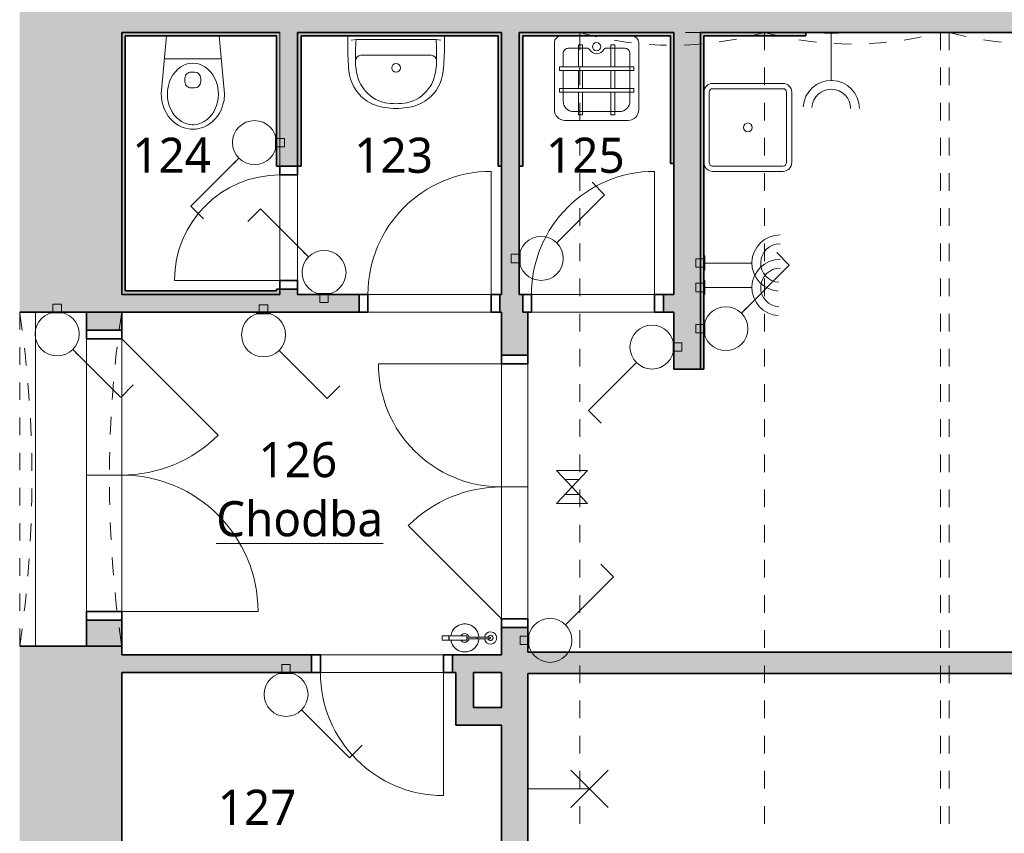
# Model space of a CAD drawing. Header units: metres. Extents: x -0.3 to 46.2, y -4.9 to 27.9.
# Tile 11 of 18: x 21.8 to 27.4, y 3 to 7.7. Entities that reach past the tile are written whole.
import ezdxf

# ---------------------------------------------------------------- set-up
doc = ezdxf.new("R2010")
doc.units = ezdxf.units.M
doc.linetypes.add('AV - Cerch_ 1 tecka 4mm', pattern=[0.006, 0.004, -0.001, 0, -0.001])
doc.linetypes.add('AV - Cerch_ 2 tecky 4mm', pattern=[0.008, 0.004, -0.0015, 0, -0.001, 0, -0.0015])
doc.layers.add('AV-MISTNOSTI', color=5, linetype='Continuous', lineweight=5, true_color=0x0000ff)
doc.layers.add('AV-TEXTY', color=5, linetype='Continuous', lineweight=13, true_color=0x0000ff)
for name, color, linetype, lineweight in [('AV-SRAFY', 7, 'Continuous', 35), ('AV-STAVBA', 7, 'Continuous', 18), ('AV-VYBAVENI', 7, 'Continuous', 18)]:
    doc.layers.add(name, color=color, linetype=linetype, lineweight=lineweight)
doc.styles.add('Trebuchet MS_B', font='trebuc.ttf', dxfattribs={"height": 0.2})

# ---------------------------------------------------------------- blocks, each defined once
blk = doc.blocks.new('GM_Otvor s půlkruhovým nadpražím - 1900x3420_965-945535-1NP')
at = {"layer": 'AV-STAVBA', "color": 254, "linetype": 'AV - Cerch_ 1 tecka 4mm', "lineweight": 13, "true_color": 0xcccccc}
for p, q in [((-0.95, 0.29), (0.95, 0.29)), ((0.95, -0.29), (-0.95, -0.29))]:
    blk.add_line(p, q, dxfattribs=at)
for centre, start, end in [((0, 6.7014), 261.57164, 278.42836), ((0, -6.7014), 81.57164, 98.42836)]:
    blk.add_arc(centre, 6.4814, start, end, dxfattribs=at)
blk = doc.blocks.new('DO_2-L_Obl__členěné_22 - 1550x2020-946123-1NP')
at = {"layer": 'AV-STAVBA', "color": 254, "true_color": 0xcccccc}
for p, q in [((0.775, 0.745), (0.775, -0.03)), ((-0.775, -0.03), (-0.227, 0.518)), ((-0.775, -0.03), (0.775, -0.03)), ((-0.775, -0.23), (-0.775, -0.03)), ((0, -0.03), (0, -0.23)), ((0.775, -0.23), (0.775, -0.03)), ((-0.825, -0.23), (-0.775, -0.23)), ((-0.775, -0.23), (0.775, -0.23)), ((0.775, -0.23), (0.825, -0.23))]:
    blk.add_line(p, q, dxfattribs=at)
at = {"layer": 'AV-STAVBA', "color": 254, "lineweight": 35, "true_color": 0xcccccc}
for p, q in [((-0.775, -0.03), (-0.825, -0.03)), ((-0.825, -0.03), (-0.825, -0.23)), ((-0.775, -0.23), (-0.775, -0.03)), ((0.825, -0.03), (0.775, -0.03)), ((0.775, -0.03), (0.775, -0.23)), ((0.825, -0.23), (0.825, -0.03)), ((-0.825, -0.23), (-0.775, -0.23)), ((0.775, -0.23), (0.825, -0.23))]:
    blk.add_line(p, q, dxfattribs=at)
at = {"layer": 'AV-STAVBA', "color": 254, "linetype": 'AV - Cerch_ 1 tecka 4mm', "true_color": 0xcccccc}
for p, q in [((-0.775, -0.03), (0.775, -0.03)), ((-0.825, -0.23), (0.825, -0.23)), ((-0.775, -0.23), (0.775, -0.23))]:
    blk.add_line(p, q, dxfattribs=at)
at = {"layer": 'AV-STAVBA', "color": 254, "true_color": 0xcccccc}
for centre, start, end in [((0.775, -0.03), 90, 180), ((-0.775, -0.03), 360, 45)]:
    blk.add_arc(centre, 0.775, start, end, dxfattribs=at)
blk = doc.blocks.new('DO_1-L_Ocel_ - 700x1970_100-947950-1NP')
at = {"layer": 'AV-STAVBA', "color": 254, "true_color": 0xcccccc}
for p, q in [((0.35, 0.75), (0.35, 0.05)), ((-0.35, 0.05), (0.35, 0.05)), ((-0.35, -0.05), (0.35, -0.05))]:
    blk.add_line(p, q, dxfattribs=at)
at = {"layer": 'AV-STAVBA', "color": 254, "linetype": 'AV - Cerch_ 1 tecka 4mm', "true_color": 0xcccccc}
for p, q in [((-0.4, 0.05), (0.4, 0.05)), ((-0.35, 0.05), (0.35, 0.05)), ((-0.4, -0.05), (0.4, -0.05)), ((-0.35, -0.05), (0.35, -0.05))]:
    blk.add_line(p, q, dxfattribs=at)
at = {"layer": 'AV-STAVBA', "color": 254, "lineweight": 35, "true_color": 0xcccccc}
for p, q in [((-0.35, 0.05), (-0.4, 0.05)), ((-0.4, 0.05), (-0.4, -0.05)), ((-0.35, -0.05), (-0.35, 0.05)), ((0.4, 0.05), (0.35, 0.05)), ((0.35, 0.05), (0.35, -0.05)), ((0.4, -0.05), (0.4, 0.05)), ((-0.4, -0.05), (-0.35, -0.05)), ((0.35, -0.05), (0.4, -0.05))]:
    blk.add_line(p, q, dxfattribs=at)
at = {"layer": 'AV-STAVBA', "color": 254, "true_color": 0xcccccc}
blk.add_arc((0.35, 0.05), 0.7, 90, 180, dxfattribs=at)
blk = doc.blocks.new('DO_1-P_Ocel_ - 600x1970_100-934197-1NP')
at = {"layer": 'AV-STAVBA', "color": 254, "true_color": 0xcccccc}
for p, q in [((-0.3, 0.65), (-0.3, 0.05)), ((-0.3, 0.05), (0.3, 0.05)), ((-0.3, -0.05), (0.3, -0.05))]:
    blk.add_line(p, q, dxfattribs=at)
at = {"layer": 'AV-STAVBA', "color": 254, "linetype": 'AV - Cerch_ 1 tecka 4mm', "true_color": 0xcccccc}
for p, q in [((-0.35, 0.05), (0.35, 0.05)), ((-0.3, 0.05), (0.3, 0.05)), ((-0.35, -0.05), (0.35, -0.05)), ((-0.3, -0.05), (0.3, -0.05))]:
    blk.add_line(p, q, dxfattribs=at)
at = {"layer": 'AV-STAVBA', "color": 254, "lineweight": 35, "true_color": 0xcccccc}
for p, q in [((-0.3, 0.05), (-0.35, 0.05)), ((-0.35, 0.05), (-0.35, -0.05)), ((-0.3, -0.05), (-0.3, 0.05)), ((0.35, 0.05), (0.3, 0.05)), ((0.3, 0.05), (0.3, -0.05)), ((0.35, -0.05), (0.35, 0.05)), ((-0.35, -0.05), (-0.3, -0.05)), ((0.3, -0.05), (0.35, -0.05))]:
    blk.add_line(p, q, dxfattribs=at)
at = {"layer": 'AV-STAVBA', "color": 254, "true_color": 0xcccccc}
blk.add_arc((-0.3, 0.05), 0.6, 0, 90, dxfattribs=at)
blk = doc.blocks.new('DO_2-L_Ocel__členěné_22 - 1450x1970_150-952274-1NP')
at = {"layer": 'AV-STAVBA', "color": 254, "true_color": 0xcccccc}
for p, q in [((0.7, 0.775), (0.7, 0.075)), ((-0.75, 0.075), (-0.2197, 0.6053)), ((-0.75, 0.075), (0.7, 0.075)), ((0, 0.075), (0, -0.075)), ((-0.8, -0.075), (-0.8, 0)), ((0.75, -0.075), (0.75, 0)), ((-0.75, -0.075), (0.7, -0.075))]:
    blk.add_line(p, q, dxfattribs=at)
at = {"layer": 'AV-STAVBA', "color": 254, "lineweight": 35, "true_color": 0xcccccc}
for p, q in [((-0.75, 0.075), (-0.8, 0.075)), ((-0.8, 0.075), (-0.8, -0.075)), ((-0.75, -0.075), (-0.75, 0.075)), ((0.75, 0.075), (0.7, 0.075)), ((0.7, 0.075), (0.7, -0.075)), ((0.75, -0.075), (0.75, 0.075)), ((-0.8, -0.075), (-0.75, -0.075)), ((0.7, -0.075), (0.75, -0.075))]:
    blk.add_line(p, q, dxfattribs=at)
at = {"layer": 'AV-STAVBA', "color": 254, "linetype": 'AV - Cerch_ 1 tecka 4mm', "true_color": 0xcccccc}
for p, q in [((-0.8, 0.075), (0.75, 0.075)), ((-0.75, 0.075), (0.7, 0.075)), ((-0.8, -0.075), (0.75, -0.075)), ((-0.75, -0.075), (0.7, -0.075))]:
    blk.add_line(p, q, dxfattribs=at)
at = {"layer": 'AV-STAVBA', "color": 254, "true_color": 0xcccccc}
for centre, radius, start, end in [((0.7, 0.075), 0.7, 90, 180), ((-0.75, 0.075), 0.75, 360, 45)]:
    blk.add_arc(centre, radius, start, end, dxfattribs=at)
blk = doc.blocks.new('DO_1-P_Ocel_ - 700x1970_100-947632-1NP')
at = {"layer": 'AV-STAVBA', "color": 254, "true_color": 0xcccccc}
for p, q in [((-0.35, 0.75), (-0.35, 0.05)), ((-0.35, 0.05), (0.35, 0.05)), ((-0.35, -0.05), (0.35, -0.05))]:
    blk.add_line(p, q, dxfattribs=at)
at = {"layer": 'AV-STAVBA', "color": 254, "linetype": 'AV - Cerch_ 1 tecka 4mm', "true_color": 0xcccccc}
for p, q in [((-0.4, 0.05), (0.4, 0.05)), ((-0.35, 0.05), (0.35, 0.05)), ((-0.4, -0.05), (0.4, -0.05)), ((-0.35, -0.05), (0.35, -0.05))]:
    blk.add_line(p, q, dxfattribs=at)
at = {"layer": 'AV-STAVBA', "color": 254, "lineweight": 35, "true_color": 0xcccccc}
for p, q in [((-0.35, 0.05), (-0.4, 0.05)), ((-0.4, 0.05), (-0.4, -0.05)), ((-0.35, -0.05), (-0.35, 0.05)), ((0.4, 0.05), (0.35, 0.05)), ((0.35, 0.05), (0.35, -0.05)), ((0.4, -0.05), (0.4, 0.05)), ((-0.4, -0.05), (-0.35, -0.05)), ((0.35, -0.05), (0.4, -0.05))]:
    blk.add_line(p, q, dxfattribs=at)
at = {"layer": 'AV-STAVBA', "color": 254, "true_color": 0xcccccc}
blk.add_arc((-0.35, 0.05), 0.7, 0, 90, dxfattribs=at)
blk = doc.blocks.new('GM_Void_valená klenba - GM_Void_valená klenba-1557060-1NP')
at = {"layer": 'AV-STAVBA', "color": 254, "linetype": 'AV - Cerch_ 1 tecka 4mm', "lineweight": 13, "true_color": 0xcccccc}
for p, q in [((-0.525, 3.115), (-0.525, -3.115)), ((-0.525, 3.115), (0.525, 3.115)), ((0.525, 3.115), (0.525, -3.115)), ((-0.525, -3.115), (0.525, -3.115))]:
    blk.add_line(p, q, dxfattribs=at)
for centre, start, end in [((0, 4.9722), 254.2155, 285.7845), ((0, -4.9722), 74.2155, 105.7845)]:
    blk.add_arc(centre, 1.93, start, end, dxfattribs=at)
blk = doc.blocks.new('GM_Void_valená klenba - GM_Void_valená klenba-1557061-1NP')
at = {"layer": 'AV-STAVBA', "color": 254, "linetype": 'AV - Cerch_ 1 tecka 4mm', "lineweight": 13, "true_color": 0xcccccc}
for p, q in [((-0.5, 3.115), (-0.5, -3.115)), ((-0.5, 3.115), (0.5, 3.115)), ((0.5, 3.115), (0.5, -3.115)), ((-0.5, -3.115), (0.5, -3.115))]:
    blk.add_line(p, q, dxfattribs=at)
for centre, start, end in [((0, 4.9791), 254.9853, 285.0147), ((0, -4.9791), 74.9853, 105.0147)]:
    blk.add_arc(centre, 1.93, start, end, dxfattribs=at)
blk = doc.blocks.new('Koncepční WC - WC NADRZ-1470814-1NP')
at = {"layer": 'AV-VYBAVENI', "color": 254, "lineweight": 13, "true_color": 0xcccccc}
for p, q in [((0.0218, 0.5074), (0.0069, 0.4953)), ((0.0377, 0.5177), (0.0218, 0.5074)), ((0.0541, 0.526), (0.0377, 0.5177)), ((0.0708, 0.5323), (0.0541, 0.526)), ((0.0707, 0.5044), (0.0564, 0.4971)), ((0.0799, 0.5081), (0.0707, 0.5044)), ((0.0876, 0.5367), (0.0708, 0.5323)), ((0.0987, 0.513), (0.0799, 0.5081)), ((0.1042, 0.5392), (0.0876, 0.5367)), ((0.117, 0.515), (0.0987, 0.513)), ((0.1203, 0.54), (0.1042, 0.5392)), ((0.1203, 0.515), (0.117, 0.515)), ((0.1365, 0.5392), (0.1203, 0.54)), ((0.1237, 0.515), (0.1203, 0.515)), ((0.142, 0.513), (0.1237, 0.515)), ((0.1531, 0.5367), (0.1365, 0.5392)), ((0.1607, 0.5081), (0.142, 0.513)), ((0.1699, 0.5323), (0.1531, 0.5367)), ((0.1699, 0.5044), (0.1607, 0.5081)), ((0.1866, 0.526), (0.1699, 0.5323)), ((0.1842, 0.4971), (0.1699, 0.5044)), ((0.203, 0.5177), (0.1866, 0.526)), ((0.2188, 0.5074), (0.203, 0.5177)), ((0.2338, 0.4953), (0.2188, 0.5074)), ((-0.0303, 0.4494), (-0.0396, 0.4319)), ((-0.0194, 0.4661), (-0.0303, 0.4494)), ((-0.007, 0.4814), (-0.0194, 0.4661)), ((0.0069, 0.4953), (-0.007, 0.4814)), ((0.0148, 0.4601), (0.0018, 0.4409)), ((0.0314, 0.4782), (0.0148, 0.4601)), ((0.0398, 0.4856), (0.0314, 0.4782)), ((0.0564, 0.4971), (0.0398, 0.4856)), ((0.2008, 0.4856), (0.1842, 0.4971)), ((0.2093, 0.4782), (0.2008, 0.4856)), ((0.2258, 0.4601), (0.2093, 0.4782)), ((0.2388, 0.4409), (0.2258, 0.4601)), ((0.2476, 0.4814), (0.2338, 0.4953)), ((0.2601, 0.4661), (0.2476, 0.4814)), ((0.271, 0.4494), (0.2601, 0.4661)), ((0.2802, 0.4319), (0.271, 0.4494)), ((-0.0527, 0.395), (-0.0567, 0.3764)), ((-0.047, 0.4136), (-0.0527, 0.395)), ((-0.0396, 0.4319), (-0.047, 0.4136)), ((-0.0139, 0.4061), (-0.0197, 0.3855)), ((-0.0051, 0.4278), (-0.0139, 0.4061)), ((0.0018, 0.4409), (-0.0051, 0.4278)), ((0.2458, 0.4278), (0.2388, 0.4409)), ((0.2546, 0.4061), (0.2458, 0.4278)), ((0.2603, 0.3855), (0.2546, 0.4061)), ((0.2877, 0.4136), (0.2802, 0.4319)), ((0.2934, 0.395), (0.2877, 0.4136)), ((0.2973, 0.3764), (0.2934, 0.395)), ((-0.0567, 0.3764), (-0.0597, 0.34)), ((-0.0597, 0.34), (-0.0288, 0.01)), ((-0.0233, 0.3644), (-0.0247, 0.342)), ((-0.0247, 0.342), (-0.0237, 0.3197)), ((-0.0197, 0.3855), (-0.0233, 0.3644)), ((0.2639, 0.3644), (0.2603, 0.3855)), ((0.2653, 0.342), (0.2639, 0.3644)), ((0.2644, 0.3197), (0.2653, 0.342)), ((0.2695, 0.01), (0.3003, 0.34)), ((0.3003, 0.34), (0.2973, 0.3764)), ((-0.0237, 0.3197), (-0.019, 0.2916)), ((-0.019, 0.2916), (-0.0125, 0.2698)), ((0.1103, 0.3054), (0.1203, 0.3054)), ((0.1203, 0.3054), (0.1303, 0.3054)), ((0.2532, 0.2698), (0.2597, 0.2916)), ((0.2597, 0.2916), (0.2644, 0.3197)), ((-0.0125, 0.2698), (-0.0032, 0.2484)), ((-0.0032, 0.2484), (0.0063, 0.2319)), ((0.0063, 0.2319), (0.0188, 0.2151)), ((0.0753, 0.2508), (0.0753, 0.2704)), ((0.1653, 0.2508), (0.1653, 0.2704)), ((0.2219, 0.2151), (0.2344, 0.2319)), ((0.2344, 0.2319), (0.2439, 0.2484)), ((0.2439, 0.2484), (0.2532, 0.2698)), ((0.0188, 0.2151), (0.0344, 0.199)), ((0.0344, 0.199), (0.0515, 0.1859)), ((0.0515, 0.1859), (0.0699, 0.1759)), ((0.0699, 0.1759), (0.0885, 0.1693)), ((0.0885, 0.1693), (0.102, 0.1664)), ((0.1203, 0.2158), (0.1103, 0.2158)), ((0.1303, 0.2158), (0.1203, 0.2158)), ((0.1387, 0.1664), (0.1521, 0.1693)), ((0.1521, 0.1693), (0.1708, 0.1759)), ((0.1708, 0.1759), (0.1891, 0.1859)), ((0.1891, 0.1859), (0.2063, 0.199)), ((0.2063, 0.199), (0.2219, 0.2151)), ((-0.0409, 0.1398), (0.1203, 0.1398)), ((0.102, 0.1664), (0.1203, 0.165)), ((0.1203, 0.165), (0.1387, 0.1664)), ((0.1203, 0.1398), (0.2816, 0.1398))]:
    blk.add_line(p, q, dxfattribs=at)
for centre, start, end in [((0.1103, 0.2704), 90, 180), ((0.1303, 0.2704), 360, 90), ((0.1103, 0.2508), 180, 270), ((0.1303, 0.2508), 270, 0)]:
    blk.add_arc(centre, 0.035, start, end, dxfattribs=at)
blk = doc.blocks.new('Koncepční umyvadlo - 550x400-1470811-1NP')
at = {"layer": 'AV-VYBAVENI', "color": 254, "true_color": 0xcccccc}
for p, q in [((-0.075, 0.12), (0.125, 0.12)), ((0.125, 0.12), (0.325, 0.12)), ((-0.15, 0.0696), (-0.15, 0.01)), ((0.4, 0.01), (0.4, 0.0696)), ((-0.13, 0.0342), (-0.1027, 0.03)), ((-0.1027, 0.03), (0.3527, 0.03)), ((0.3527, 0.03), (0.38, 0.0342))]:
    blk.add_line(p, q, dxfattribs=at)
blk.add_circle((0.125, 0.191), 0.025, dxfattribs=at)
for centre, radius, start, end in [((0.087, 0.1893), 0.2291, 95.9722, 127.4241), ((0.125, 0.0213), 0.4007, 81.122, 98.878), ((0.125, -0.0054), 0.4007, 81.122, 98.878), ((0.163, 0.1893), 0.2291, 52.5759, 84.0278), ((0.0863, 0.1873), 0.2303, 126.9872, 174.6397), ((0.1108, 0.183), 0.2128, 102.9464, 143.5152), ((0.1392, 0.183), 0.2128, 36.4848, 77.0536), ((0.1637, 0.1873), 0.2303, 5.3603, 53.0128), ((0.1142, 0.1817), 0.2163, 143.7612, 174.2094), ((0.1358, 0.1817), 0.2163, 5.7906, 36.2388), ((1.3731, 0.0627), 1.5231, 174.4928, 179.7382), ((0.092, 0.1621), 0.1973, 167.8887, 183.5287), ((0.158, 0.1621), 0.1973, 356.4713, 12.1113), ((-1.1231, 0.0627), 1.5231, 0.2618, 5.5072), ((1.2179, 0.1148), 1.3234, 178.4771, 183.6753), ((-0.075, 0.15), 0.03, 180, 270), ((0.325, 0.15), 0.03, 270, 360), ((-0.9659, 0.1148), 1.3213, 356.3208, 1.5269)]:
    blk.add_arc(centre, radius, start, end, dxfattribs=at)
blk = doc.blocks.new('Koncepční Výlevka - 480x480-1479807-1NP')
at = {"layer": 'AV-VYBAVENI', "color": 254, "true_color": 0xcccccc}
for p, q in [((-0.055, 0.49), (0.3052, 0.49)), ((0.0209, 0.4593), (0.0436, 0.4593)), ((0.0209, 0.33), (0.0209, 0.4593)), ((0.0436, 0.4593), (0.0436, 0.33)), ((0.2043, 0.4593), (0.2271, 0.4593)), ((0.2043, 0.33), (0.2043, 0.4593)), ((0.2271, 0.4593), (0.2271, 0.33)), ((-0.115, 0.05), (-0.115, 0.4302)), ((-0.005, 0.44), (0.2552, 0.44)), ((0.365, 0.43), (0.365, 0.0502)), ((-0.065, 0.11), (-0.065, 0.3801)), ((0.315, 0.3801), (0.315, 0.2064)), ((-0.0872, 0.33), (0.3365, 0.33)), ((-0.0872, 0.3087), (-0.0872, 0.33)), ((0.3365, 0.3087), (-0.0872, 0.3087)), ((0.0209, 0.2064), (0.0209, 0.3087)), ((0.0436, 0.3087), (0.0436, 0.2064)), ((0.2043, 0.2064), (0.2043, 0.3087)), ((0.2271, 0.3087), (0.2271, 0.2064)), ((0.3365, 0.33), (0.3365, 0.3087)), ((-0.0872, 0.2064), (0.3365, 0.2064)), ((-0.0872, 0.1851), (-0.0872, 0.2064)), ((0.3365, 0.1851), (-0.0872, 0.1851)), ((0.0209, 0.0601), (0.0209, 0.1851)), ((0.0436, 0.1851), (0.0436, 0.0601)), ((0.2043, 0.0601), (0.2043, 0.1851)), ((0.2271, 0.1851), (0.2271, 0.0601)), ((0.315, 0.1851), (0.315, 0.1101)), ((0.3365, 0.2064), (0.3365, 0.1851)), ((-0.035, 0.08), (0.0752, 0.08)), ((0.0436, 0.0601), (0.0209, 0.0601)), ((0.0752, 0.08), (0.0846, 0.0864)), ((0.1654, 0.0864), (0.1748, 0.08)), ((0.1748, 0.08), (0.285, 0.08)), ((0.2271, 0.0601), (0.2043, 0.0601))]:
    blk.add_line(p, q, dxfattribs=at)
blk.add_circle((0.125, 0.0707), 0.0234, dxfattribs=at)
for centre, radius, start, end in [((-0.055, 0.43), 0.06, 90, 179.8089), ((0.305, 0.43), 0.06, 0, 89.814), ((-0.005, 0.38), 0.06, 90, 179.8704), ((0.255, 0.38), 0.06, 0.0969, 89.8146), ((-0.035, 0.11), 0.03, 180, 270.0785), ((0.125, 0.0659), 0.0453, 26.8261, 153.1739), ((0.285, 0.11), 0.03, 270, 0.1474), ((-0.075, 0.05), 0.04, 180, 270), ((0.325, 0.05), 0.04, 270, 0.2341)]:
    blk.add_arc(centre, radius, start, end, dxfattribs=at)
blk = doc.blocks.new('Koncepční dřez - Dřez-607565-1NP')
at = {"layer": 'AV-VYBAVENI', "color": 254, "true_color": 0xcccccc}
for p, q in [((-0.2, 0.25), (0.2, 0.25)), ((-0.22, 0.2), (-0.22, -0.2)), ((0.2, 0.22), (-0.2, 0.22)), ((0.22, -0.2), (0.22, 0.2)), ((0.25, 0.2), (0.25, -0.2)), ((-0.2, -0.22), (0.2, -0.22)), ((-0.2, -0.25), (0.2, -0.25))]:
    blk.add_line(p, q, dxfattribs=at)
blk.add_circle((0, 0), 0.025, dxfattribs=at)
for centre, radius, start, end in [((-0.2, 0.2), 0.05, 90, 180), ((0.2, 0.2), 0.05, 360, 90), ((-0.2, 0.2), 0.02, 90, 180), ((0.2, 0.2), 0.02, 360, 90), ((-0.2, -0.2), 0.05, 180, 270), ((-0.2, -0.2), 0.02, 180, 270), ((0.2, -0.2), 0.02, 270, 360), ((0.2, -0.2), 0.05, 270, 360)]:
    blk.add_arc(centre, radius, start, end, dxfattribs=at)
blk = doc.blocks.new('GM_Hasicí přístroj - Hasici pristroj-1546942-1NP')
at = {"layer": 'AV-STAVBA', "color": 254, "lineweight": 13, "true_color": 0xcccccc}
for p, q in [((-0.0421, 0.0036), (-0.1007, 0.0036)), ((-0.0421, 0.0111), (0.0579, 0.0111)), ((-0.0421, 0.0111), (-0.0421, -0.0139)), ((0.0579, 0.0111), (0.0605, 0.0111)), ((0.0579, 0.0111), (0.0579, -0.0139)), ((0.0605, 0.0111), (0.0979, 0.0111)), ((0.0605, 0.0111), (0.0605, -0.0139)), ((0.0979, 0.0111), (0.0979, -0.0139)), ((-0.1007, -0.0064), (-0.0421, -0.0064)), ((0.0579, -0.0139), (-0.0421, -0.0139)), ((0.0605, -0.0139), (0.0579, -0.0139)), ((0.0979, -0.0139), (0.0605, -0.0139))]:
    blk.add_line(p, q, dxfattribs=at)
at = {"layer": 'AV-STAVBA', "color": 254, "lineweight": 13, "true_color": 0xcccccc, "flags": 128}
for points in [[(-0.1007, 0.0036), (-0.1035, 0.0036), (-0.1063, 0.0036), (-0.1092, 0.0036), (-0.112, 0.0036), (-0.1149, 0.0036), (-0.1177, 0.0036), (-0.1205, 0.0036), (-0.1233, 0.0036), (-0.126, 0.0036), (-0.1288, 0.0036), (-0.1315, 0.0036), (-0.1341, 0.0036), (-0.1367, 0.0036), (-0.1393, 0.0036), (-0.1418, 0.0036), (-0.1443, 0.0036), (-0.1467, 0.0036), (-0.149, 0.0036), (-0.1513, 0.0036), (-0.1535, 0.0036), (-0.1556, 0.0036), (-0.1577, 0.0036), (-0.1596, 0.0036), (-0.1615, 0.0036), (-0.1633, 0.0036), (-0.165, 0.0036), (-0.1667, 0.0036), (-0.1682, 0.0036), (-0.1696, 0.0036), (-0.1709, 0.0036), (-0.1714, 0.0036)], [(-0.1714, -0.0064), (-0.1701, -0.0064), (-0.1687, -0.0064), (-0.1673, -0.0064), (-0.1657, -0.0064), (-0.164, -0.0064), (-0.1622, -0.0064), (-0.1604, -0.0064), (-0.1584, -0.0064), (-0.1564, -0.0064), (-0.1543, -0.0064), (-0.1522, -0.0064), (-0.1499, -0.0064), (-0.1476, -0.0064), (-0.1452, -0.0064), (-0.1428, -0.0064), (-0.1403, -0.0064), (-0.1377, -0.0064), (-0.1351, -0.0064), (-0.1325, -0.0064), (-0.1298, -0.0064), (-0.1271, -0.0064), (-0.1244, -0.0064), (-0.1216, -0.0064), (-0.1188, -0.0064), (-0.116, -0.0064), (-0.1131, -0.0064), (-0.1103, -0.0064), (-0.1074, -0.0064), (-0.1046, -0.0064), (-0.1018, -0.0064), (-0.1007, -0.0064)]]:
    blk.add_lwpolyline(points, dxfattribs=at)
at = {"layer": 'AV-STAVBA', "color": 254, "lineweight": 13, "true_color": 0xcccccc}
for centre, radius, start, end in [((-0.0307, -0.0014), 0.08, 90, 176.3766), ((-0.0307, -0.0014), 0.08, 114.9713, 155.0287), ((-0.0307, -0.0014), 0.08, 90, 110.0287), ((-0.0307, -0.0014), 0.08, 69.9713, 90), ((-0.0307, -0.0014), 0.08, 9.1868, 90), ((-0.0307, -0.0014), 0.08, 24.9713, 65.0287), ((-0.1772, -0.0014), 0.035, 7.2375, 180), ((-0.1764, -0.0014), 0.015, 18.6492, 180), ((-0.1764, -0.0014), 0.015, 165, 180), ((-0.1764, -0.0014), 0.015, 105, 134.9362), ((-0.1714, -0.0014), 0.005, 150, 180), ((-0.1714, -0.0014), 0.005, 90, 120), ((-0.1764, -0.0014), 0.015, 45.0638, 75), ((-0.1764, -0.0014), 0.015, 18.6492, 44.9362), ((-0.0307, -0.0014), 0.08, 159.9713, 176.4282), ((-0.0307, -0.0014), 0.025, 90, 169.2003), ((-0.0307, -0.0014), 0.025, 30, 90), ((-0.0307, -0.0014), 0.08, 9.0556, 20.0287), ((-0.1772, -0.0014), 0.035, 180, 351.9689), ((-0.1764, -0.0014), 0.015, 174.9501, 180), ((-0.1764, -0.0014), 0.015, 180, 185.0499), ((-0.1764, -0.0014), 0.015, 180, 224.9362), ((-0.1764, -0.0014), 0.015, 180, 341.9765), ((-0.1764, -0.0014), 0.015, 240, 270), ((-0.1714, -0.0014), 0.005, 180, 210), ((-0.1714, -0.0014), 0.005, 240, 285), ((-0.1764, -0.0014), 0.015, 330, 341.9765), ((-0.0307, -0.0014), 0.08, 183.5619, 200.0287), ((-0.0307, -0.0014), 0.08, 183.6137, 270), ((-0.0307, -0.0014), 0.08, 204.9713, 245.0287), ((-0.0307, -0.0014), 0.025, 190.7995, 270), ((-0.0307, -0.0014), 0.025, 270, 330), ((-0.0307, -0.0014), 0.08, 270, 350.8132), ((-0.0307, -0.0014), 0.08, 294.9713, 335.0287), ((-0.0307, -0.0014), 0.08, 339.9713, 350.9444), ((-0.0307, -0.0014), 0.08, 249.9713, 270), ((-0.0307, -0.0014), 0.08, 270, 290.0287)]:
    blk.add_arc(centre, radius, start, end, dxfattribs=at)
for points, knots in [([(-0.1764, -0.0014), (-0.1764, -0.0009), (-0.1762, 0.0003), (-0.1753, 0.0019), (-0.1742, 0.0028), (-0.1731, 0.0033), (-0.1725, 0.0034), (-0.1723, 0.0035)], [0, 0, 0, 0, 0.1111111, 0.2222222, 0.3333333, 0.3888889, 0.4444444, 0.4444444, 0.4444444, 0.4444444]), ([(-0.1689, -0.0058), (-0.1692, -0.0059), (-0.1697, -0.0062), (-0.1705, -0.0064), (-0.1714, -0.0065), (-0.1723, -0.0064), (-0.1731, -0.0062), (-0.1742, -0.0057), (-0.1753, -0.0047), (-0.1762, -0.0032), (-0.1764, -0.002), (-0.1764, -0.0014)], [0.3333333, 0.3333333, 0.3333333, 0.3333333, 0.3888889, 0.4444444, 0.5, 0.5555556, 0.6111111, 0.6666667, 0.7777778, 0.8888889, 1, 1, 1, 1])]:
    blk.add_open_spline(points, degree=3, knots=knots, dxfattribs=at)
for points in [[(-0.1004, -0.0014), (-0.1004, -0.0009), (-0.1004, 0.0003), (-0.1005, 0.0018), (-0.1005, 0.003), (-0.1006, 0.0034), (-0.1006, 0.0035)], [(-0.1006, -0.0064), (-0.1006, -0.0063), (-0.1005, -0.0059), (-0.1005, -0.0047), (-0.1004, -0.0032), (-0.1004, -0.002), (-0.1004, -0.0014)]]:
    blk.add_open_spline(points, degree=3, dxfattribs=at)
blk = doc.blocks.new('D0089 - 1514 - OÚPSŘ_Benešova_rvt-1-1NP')
at = {"layer": 'AV-SRAFY', "lineweight": 18, "true_color": 0xcccccc}
h = blk.add_hatch(color=254, dxfattribs=at)
h.paths.add_polyline_path([(22.4048, 1.3482), (22.4048, 4.0882), (21.8248, 4.0882), (21.8248, 1.3482)])
h.paths.add_polyline_path([(21.8248, 5.9882), (22.4048, 5.9882), (22.4048, 8.5282), (21.8248, 8.5282), (21.8248, 6.7202)])
h = blk.add_hatch(color=254, dxfattribs=at)
h.paths.add_polyline_path([(25.6948, 7.5782), (28.8098, 7.5782), (28.9598, 7.6782), (28.9598, 8.5282), (22.4048, 8.5282), (22.4048, 7.5782), (25.6123, 7.5782)])
h.paths.add_polyline_path([(38.8598, 7.5782), (39.1448, 7.5782), (39.1448, 8.5282), (38.8598, 8.5282), (38.8598, 8.1643)])
h.paths.add_polyline_path([(36.9798, 7.5782), (36.9798, 8.5282), (35.9348, 8.5282), (35.9348, 7.5782)])
h.paths.add_polyline_path([(30.8298, 7.5782), (34.6148, 7.5782), (34.6148, 8.5282), (30.6798, 8.5282), (30.6798, 7.6782)])
for points in [[(22.4248, 7.5582), (23.2848, 7.5582), (23.2848, 7.5782), (22.4048, 7.5782), (22.4048, 7.5582)], [(22.4248, 6.0882), (22.4248, 7.5582), (22.4048, 7.5582), (22.4048, 6.0882)], [(23.4248, 6.8182), (23.4248, 7.5782), (23.4048, 7.5782), (23.4048, 6.8182)], [(24.5648, 7.5582), (24.5648, 7.5782), (23.4248, 7.5782), (23.4248, 7.5582), (24.5448, 7.5582)], [(24.5648, 6.8182), (24.5648, 7.5582), (24.5448, 7.5582), (24.5448, 6.8182)], [(24.5648, 6.0882), (24.6648, 6.0882), (24.6648, 7.5782), (24.5648, 7.5782), (24.5648, 6.7202)], [(24.6848, 6.8182), (24.6848, 7.5782), (24.6648, 7.5782), (24.6648, 6.8182)], [(25.5448, 7.5582), (25.5448, 7.5782), (24.6848, 7.5782), (24.6848, 7.5582), (25.5248, 7.5582)], [(25.5248, 6.8332), (25.5448, 6.8332), (25.5448, 7.5582), (25.5248, 7.5582)], [(25.6948, 5.6632), (25.6948, 7.5782), (25.5448, 7.5782), (25.5448, 5.6632), (25.6123, 5.6632)], [(25.7148, 7.5582), (26.2948, 7.5582), (26.2948, 7.5782), (25.6948, 7.5782), (25.6948, 7.5582)], [(25.6948, 5.6632), (25.7148, 5.6632), (25.7148, 7.5582), (25.6948, 7.5582)], [(23.3048, 6.0882), (23.3048, 6.1082), (22.4248, 6.1082), (22.4248, 6.0882), (22.5645, 6.0882)], [(24.7148, 3.9332), (29.1898, 3.9332), (29.1898, 4.0532), (24.7148, 4.0532)], [(24.3048, 3.7382), (24.4048, 3.7382), (24.4048, 3.9382), (24.3048, 3.9382), (24.3048, 3.8319)], [(24.3048, 3.6382), (24.5648, 3.6382), (24.5648, 3.7382), (24.3048, 3.7382)]]:
    blk.add_hatch(color=254, dxfattribs=at).paths.add_polyline_path(points)
h = blk.add_hatch(color=254, dxfattribs=at)
h.paths.add_polyline_path([(23.3048, 6.1082), (23.3048, 6.1182), (23.2848, 6.1182), (23.2848, 6.1082)])
h.paths.add_polyline_path([(23.2848, 6.8182), (23.3048, 6.8182), (23.3048, 7.5782), (23.2848, 7.5782), (23.2848, 7.5582)])
h = blk.add_hatch(color=254, dxfattribs=at)
h.paths.add_polyline_path([(23.3048, 6.0882), (23.4048, 6.0882), (23.4048, 6.1182), (23.3048, 6.1182), (23.3048, 6.1082)])
h.paths.add_polyline_path([(23.4048, 6.8182), (23.4048, 7.5782), (23.3048, 7.5782), (23.3048, 6.8182)])
h = blk.add_hatch(color=254, dxfattribs=at)
h.paths.add_polyline_path([(24.5648, 5.9882), (24.6848, 5.9882), (24.6848, 6.0882), (24.5548, 6.0882), (24.5548, 5.9882)])
h.paths.add_polyline_path([(22.4048, 5.9882), (23.7548, 5.9882), (23.7548, 6.0882), (22.4048, 6.0882)])
h.paths.add_polyline_path([(25.4848, 5.9882), (25.5448, 5.9882), (25.5448, 6.0882), (25.4848, 6.0882)])
h = blk.add_hatch(color=254, dxfattribs=at)
h.paths.add_polyline_path([(22.2048, 4.0882), (22.4048, 4.0882), (22.4048, 4.2357), (22.2048, 4.2357)])
h.paths.add_polyline_path([(22.2048, 5.8857), (22.4048, 5.8857), (22.4048, 5.9882), (22.2048, 5.9882)])
h = blk.add_hatch(color=254, dxfattribs=at)
h.paths.add_polyline_path([(24.5648, 1.3482), (24.7148, 1.3482), (24.7148, 4.1932), (24.5648, 4.193), (24.5648, 2.3878)])
h.paths.add_polyline_path([(24.7148, 5.7432), (24.7148, 5.9882), (24.5648, 5.9882), (24.5648, 5.7432)])
h = blk.add_hatch(color=254, dxfattribs=at)
h.paths.add_polyline_path([(24.3424, 3.9382), (24.5648, 3.9382), (24.5648, 4.0382), (24.2848, 4.0382), (24.2848, 3.9382), (24.3048, 3.9382)])
h.paths.add_polyline_path([(23.4848, 3.9382), (23.4848, 4.0382), (22.4048, 4.0382), (22.4048, 3.9382)])
at = {"layer": 'AV-STAVBA', "color": 254, "lineweight": 35, "true_color": 0xcccccc}
for p, q in [((22.4048, 6.0882), (22.4048, 7.5782)), ((22.4048, 7.5782), (23.3048, 7.5782)), ((23.2848, 7.5782), (22.4048, 7.5782)), ((22.4048, 7.5782), (22.4048, 7.5582)), ((22.4048, 7.5582), (22.4048, 6.0882)), ((22.4248, 7.5582), (23.2848, 7.5582)), ((22.4248, 6.1082), (22.4248, 7.5582)), ((23.3048, 7.5782), (23.2848, 7.5782)), ((23.2848, 7.5582), (23.2848, 6.8182)), ((23.4048, 6.8182), (23.4048, 7.5782)), ((23.4048, 7.5782), (24.5648, 7.5782)), ((23.4248, 7.5782), (23.4048, 7.5782)), ((23.4048, 7.5782), (23.4048, 6.8182)), ((24.5648, 7.5782), (23.4248, 7.5782)), ((23.4248, 6.8182), (23.4248, 7.5582)), ((23.4248, 7.5582), (24.5448, 7.5582)), ((24.5448, 7.5582), (24.5448, 6.8182)), ((24.5648, 7.5782), (24.5648, 6.0882)), ((24.5648, 7.5582), (24.5648, 7.5782)), ((24.5648, 6.8182), (24.5648, 7.5582)), ((24.6648, 6.0882), (24.6648, 7.5782)), ((24.6648, 7.5782), (25.5448, 7.5782)), ((24.6848, 7.5782), (24.6648, 7.5782)), ((24.6648, 7.5782), (24.6648, 6.8182)), ((25.5448, 7.5782), (24.6848, 7.5782)), ((24.6848, 6.8182), (24.6848, 7.5582)), ((24.6848, 7.5582), (25.5248, 7.5582)), ((25.5248, 7.5582), (25.5248, 6.8332)), ((25.5448, 7.5782), (25.5448, 6.0882)), ((25.5448, 7.5582), (25.5448, 7.5782)), ((25.5448, 6.8332), (25.5448, 7.5582)), ((25.6948, 5.6632), (25.6948, 7.5782)), ((25.6948, 7.5782), (28.8098, 7.5782)), ((26.2948, 7.5782), (25.6948, 7.5782)), ((25.6948, 7.5782), (25.6948, 7.5582)), ((25.6948, 7.5582), (25.6948, 5.6632)), ((25.7148, 5.6632), (25.7148, 7.5582)), ((25.7148, 7.5582), (26.2948, 7.5582)), ((26.2948, 7.5582), (26.2948, 7.5782)), ((25.5248, 6.8332), (25.5448, 6.8332)), ((23.2848, 6.8182), (23.3048, 6.8182)), ((23.3048, 6.8182), (23.4048, 6.8182)), ((23.4048, 6.8182), (23.4248, 6.8182)), ((24.5448, 6.8182), (24.5648, 6.8182)), ((24.6648, 6.8182), (24.6848, 6.8182)), ((23.2848, 6.1082), (22.4248, 6.1082)), ((23.2848, 6.1182), (23.2848, 6.1082)), ((23.3048, 6.1182), (23.2848, 6.1182)), ((23.4048, 6.1182), (23.3048, 6.1182)), ((23.3048, 6.1082), (23.3048, 6.0882)), ((23.3048, 6.0882), (23.3048, 6.1082)), ((23.4048, 6.0882), (23.4048, 6.1182)), ((23.3048, 6.0882), (22.4048, 6.0882)), ((22.4048, 6.0882), (22.4248, 6.0882)), ((22.4248, 6.0882), (23.3048, 6.0882)), ((23.7548, 6.0882), (23.4048, 6.0882)), ((23.7548, 5.9882), (23.7548, 6.0882)), ((24.5648, 6.0882), (24.5548, 6.0882)), ((24.5548, 6.0882), (24.5548, 5.9882)), ((24.6848, 6.0882), (24.6648, 6.0882)), ((24.6848, 5.9882), (24.6848, 6.0882)), ((25.5448, 6.0882), (25.4848, 6.0882)), ((25.4848, 6.0882), (25.4848, 5.9882)), ((21.8248, 5.9882), (22.4048, 5.9882)), ((22.2048, 5.9882), (22.2048, 5.8857)), ((22.4048, 5.9882), (22.2048, 5.9882)), ((22.4048, 5.9882), (23.7548, 5.9882)), ((22.4048, 5.8857), (22.4048, 5.9882)), ((24.5548, 5.9882), (24.5648, 5.9882)), ((24.5648, 5.9882), (24.5648, 5.7432)), ((24.7148, 5.9882), (24.6848, 5.9882)), ((24.7148, 5.7432), (24.7148, 5.9882)), ((25.4848, 5.9882), (25.5448, 5.9882)), ((25.5448, 5.9882), (25.5448, 5.6632)), ((22.2048, 5.8857), (22.4048, 5.8857)), ((24.5648, 5.7432), (24.7148, 5.7432)), ((25.5448, 5.6632), (25.6948, 5.6632)), ((25.6948, 5.6632), (25.7148, 5.6632)), ((22.2048, 4.2357), (22.2048, 4.0882)), ((22.4048, 4.2357), (22.2048, 4.2357)), ((22.4048, 4.0882), (22.4048, 4.2357)), ((24.7148, 4.1932), (24.5648, 4.1932)), ((24.5648, 4.1932), (24.5648, 4.0382)), ((24.7148, 4.0532), (24.7148, 4.1932)), ((22.4048, 4.0882), (21.8248, 4.0882)), ((22.2048, 4.0882), (22.4048, 4.0882)), ((22.4048, 4.0382), (22.4048, 4.0882)), ((23.4848, 4.0382), (22.4048, 4.0382)), ((23.4848, 3.9382), (23.4848, 4.0382)), ((24.5648, 4.0382), (24.2848, 4.0382)), ((24.2848, 4.0382), (24.2848, 3.9382)), ((29.1898, 4.0532), (24.7148, 4.0532)), ((22.4048, 1.3482), (22.4048, 3.9382)), ((22.4048, 3.9382), (23.4848, 3.9382)), ((24.2848, 3.9382), (24.3048, 3.9382)), ((24.3048, 3.9382), (24.3048, 3.7382)), ((24.4048, 3.9382), (24.5648, 3.9382)), ((24.4048, 3.7382), (24.4048, 3.9382)), ((24.5648, 3.9382), (24.5648, 3.7382)), ((24.7148, 3.9332), (29.1898, 3.9332)), ((24.7148, 1.3482), (24.7148, 3.9332)), ((24.3048, 3.7382), (24.3048, 3.6382)), ((24.5648, 3.7382), (24.4048, 3.7382)), ((24.3048, 3.6382), (24.5648, 3.6382)), ((24.5648, 3.6382), (24.5648, 1.3482))]:
    blk.add_line(p, q, dxfattribs=at)
at = {"layer": 'AV-STAVBA', "color": 254, "true_color": 0xcccccc}
for p, q in [((23.3048, 7.5782), (23.3048, 6.8182)), ((23.3048, 6.8182), (23.3048, 7.5782)), ((23.3048, 6.1682), (23.3048, 6.7682)), ((23.3048, 6.1682), (23.3048, 6.7682)), ((23.4048, 6.7682), (23.4048, 6.1682)), ((23.4048, 6.7682), (23.4048, 6.1682)), ((23.3048, 6.1182), (23.3048, 6.1082)), ((23.3048, 6.1082), (23.3048, 6.1182)), ((23.8048, 6.0882), (24.5048, 6.0882)), ((23.8048, 6.0882), (24.5048, 6.0882)), ((24.7348, 6.0882), (25.4348, 6.0882)), ((24.7348, 6.0882), (25.4348, 6.0882)), ((21.9148, 5.9882), (21.9148, 4.0882)), ((24.5048, 5.9882), (23.8048, 5.9882)), ((24.5048, 5.9882), (23.8048, 5.9882)), ((25.4348, 5.9882), (24.7348, 5.9882)), ((25.4348, 5.9882), (24.7348, 5.9882)), ((22.2048, 4.2857), (22.2048, 5.8357)), ((22.2048, 5.8357), (22.2048, 4.2857)), ((22.4048, 5.8357), (22.4048, 4.2857)), ((22.4048, 5.8357), (22.4048, 4.2857)), ((24.5648, 4.2432), (24.5648, 5.6932)), ((24.5648, 4.2432), (24.5648, 5.6932)), ((24.7148, 5.6932), (24.7148, 4.2432)), ((24.7148, 5.6932), (24.7148, 4.2432)), ((23.5348, 4.0382), (24.2348, 4.0382)), ((23.5348, 4.0382), (24.2348, 4.0382)), ((24.2348, 3.9382), (23.5348, 3.9382)), ((24.2348, 3.9382), (23.5348, 3.9382))]:
    blk.add_line(p, q, dxfattribs=at)
at = {"layer": 'AV-STAVBA', "color": 254, "linetype": 'AV - Cerch_ 2 tecky 4mm', "true_color": 0xcccccc}
blk.add_line((21.9148, 5.9882), (21.9148, 4.0882), dxfattribs=at)
at = {"layer": 'AV-STAVBA', "color": 254, "lineweight": 18, "true_color": 0xcccccc}
for name, p in [('GM_Void_valená klenba - GM_Void_valená klenba-1557060-1NP', (25.5348, 4.4632)), ('GM_Void_valená klenba - GM_Void_valená klenba-1557061-1NP', (26.5598, 4.4632)), ('GM_Void_valená klenba - GM_Void_valená klenba-1557061-1NP', (27.6098, 4.4632)), ('DO_1-L_Ocel_ - 700x1970_100-947950-1NP', (24.1548, 6.0382)), ('DO_1-L_Ocel_ - 700x1970_100-947950-1NP', (25.0848, 6.0382))]:
    blk.add_blockref(name, p, dxfattribs=at)
for name, p, rotation in [('DO_1-P_Ocel_ - 600x1970_100-934197-1NP', (23.3548, 6.4682), 90), ('GM_Otvor s půlkruhovým nadpražím - 1900x3420_965-945535-1NP', (22.1148, 5.0382), 269.9999999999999), ('DO_2-L_Obl__členěné_22 - 1550x2020-946123-1NP', (22.4348, 5.0607), 269.9999999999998), ('DO_2-L_Ocel__členěné_22 - 1450x1970_150-952274-1NP', (24.6398, 4.9932), 89.9999999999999), ('GM_Hasicí přístroj - Hasici pristroj-1546942-1NP', (24.3248, 4.1332), 180), ('DO_1-P_Ocel_ - 700x1970_100-947632-1NP', (23.8848, 3.9882), 180)]:
    blk.add_blockref(name, p, dxfattribs=dict(at, rotation=rotation))
at = {"layer": 'AV-VYBAVENI', "color": 254, "lineweight": 18, "true_color": 0xcccccc, "rotation": 180}
for name, p in [('Koncepční WC - WC NADRZ-1470814-1NP', (22.9298, 7.5682)), ('Koncepční umyvadlo - 550x400-1470811-1NP', (24.0898, 7.5682)), ('Koncepční Výlevka - 480x480-1479807-1NP', (25.2298, 7.5682))]:
    blk.add_blockref(name, p, dxfattribs=at)
at = {"layer": 'AV-VYBAVENI', "color": 254, "lineweight": 18, "true_color": 0xcccccc}
blk.add_blockref('Koncepční dřez - Dřez-607565-1NP', (25.9648, 7.0382), dxfattribs=at)
blk = doc.blocks.new('EF_Zásuvka - Dvojzásuvka-V10-1NP')
at = {"layer": 'AV-STAVBA'}
for p, q in [((25.2598, 10.1671), (25.3048, 10.1671)), ((25.2598, 10.1191), (25.2598, 10.1671)), ((25.3048, 10.1831), (25.3098, 10.1831)), ((25.3048, 10.1031), (25.3048, 10.1831)), ((25.3098, 10.1831), (25.3098, 10.1031)), ((25.3098, 10.1731), (25.3098, 10.1131)), ((25.3098, 10.1131), (25.3098, 10.1731)), ((25.3098, 10.1731), (25.3098, 10.1131)), ((25.3098, 10.1131), (25.3098, 10.1731)), ((25.3098, 10.1181), (25.3098, 10.1681)), ((25.3098, 10.1181), (25.3098, 10.1681)), ((25.3098, 10.1251), (25.3098, 10.1631)), ((25.3098, 10.1251), (25.3098, 10.1631)), ((25.3098, 10.1251), (25.3098, 10.1631)), ((25.3098, 10.1251), (25.3098, 10.1631)), ((25.3098, 10.1556), (25.3098, 10.1518)), ((25.3098, 10.1556), (25.3098, 10.1518)), ((25.3098, 10.1542), (25.3098, 10.1505)), ((25.3098, 10.1542), (25.3098, 10.1505)), ((25.3098, 10.1418), (25.3098, 10.1456)), ((25.3098, 10.1418), (25.3098, 10.1456)), ((25.3098, 10.1368), (25.3098, 10.1406)), ((25.3098, 10.1368), (25.3098, 10.1406)), ((25.3098, 10.1332), (25.3098, 10.1369)), ((25.3098, 10.1332), (25.3098, 10.1369)), ((25.3098, 10.1318), (25.3098, 10.1356)), ((25.3098, 10.1318), (25.3098, 10.1356)), ((25.3048, 10.1191), (25.2598, 10.1191)), ((25.3098, 10.1031), (25.3048, 10.1031))]:
    blk.add_line(p, q, dxfattribs=at)
blk = doc.blocks.new('EF_Vypínač - Jednoklapka-V4-1NP')
at = {"layer": 'AV-STAVBA'}
for p, q in [((5.0099, 13.7562), (5.0487, 13.7791)), ((5.0487, 13.7791), (5.0731, 13.7378)), ((4.9975, 13.7674), (5.0018, 13.77)), ((5.0382, 13.6986), (4.9975, 13.7674)), ((5.0018, 13.77), (5.0425, 13.7011)), ((5.0026, 13.7588), (5.0331, 13.7072)), ((5.0331, 13.7072), (5.0026, 13.7588)), ((5.0731, 13.7378), (5.0344, 13.7149)), ((5.0425, 13.7011), (5.0382, 13.6986))]:
    blk.add_line(p, q, dxfattribs=at)
blk = doc.blocks.new('EF_Vypínač - Jednoklapka-V6-1NP')
at = {"layer": 'AV-STAVBA'}
for p, q in [((25.1398, 10.8822), (25.1398, 10.8022)), ((25.1448, 10.8822), (25.1398, 10.8822)), ((25.1398, 10.8122), (25.1398, 10.8722)), ((25.1398, 10.8722), (25.1398, 10.8122)), ((25.1448, 10.8022), (25.1448, 10.8822)), ((25.1898, 10.8662), (25.1448, 10.8662)), ((25.1898, 10.8182), (25.1898, 10.8662)), ((25.1448, 10.8182), (25.1898, 10.8182)), ((25.1398, 10.8022), (25.1448, 10.8022))]:
    blk.add_line(p, q, dxfattribs=at)
blk = doc.blocks.new('EF_Zásuvka - Dvojzásuvka-840806-1NP')
at = {"layer": 'AV-STAVBA'}
for p, q in [((35.8949, 13.6982), (35.8949, 13.6932)), ((35.8949, 13.6932), (35.9749, 13.6932)), ((35.9049, 13.6932), (35.9649, 13.6932)), ((35.9649, 13.6932), (35.9049, 13.6932)), ((35.9049, 13.6932), (35.9649, 13.6932)), ((35.9649, 13.6932), (35.9049, 13.6932)), ((35.9099, 13.6932), (35.9599, 13.6932)), ((35.9099, 13.6932), (35.9599, 13.6932)), ((35.9149, 13.6932), (35.9529, 13.6932)), ((35.9149, 13.6932), (35.9529, 13.6932)), ((35.9149, 13.6932), (35.9529, 13.6932)), ((35.9149, 13.6932), (35.9529, 13.6932)), ((35.9261, 13.6932), (35.9224, 13.6932)), ((35.9261, 13.6932), (35.9224, 13.6932)), ((35.9274, 13.6932), (35.9237, 13.6932)), ((35.9274, 13.6932), (35.9237, 13.6932)), ((35.9324, 13.6932), (35.9361, 13.6932)), ((35.9324, 13.6932), (35.9361, 13.6932)), ((35.9374, 13.6932), (35.9411, 13.6932)), ((35.9374, 13.6932), (35.9411, 13.6932)), ((35.941, 13.6932), (35.9448, 13.6932)), ((35.941, 13.6932), (35.9448, 13.6932)), ((35.9424, 13.6932), (35.9461, 13.6932)), ((35.9424, 13.6932), (35.9461, 13.6932)), ((35.9749, 13.6932), (35.9749, 13.6982))]:
    blk.add_line(p, q, dxfattribs=at)
blk = doc.blocks.new('LF_Svítidlo nouzové nástěnné - Svítidlo nástěnné_nouzové-V18-1NP')
at = {"layer": 'AV-STAVBA', "color": 5, "true_color": 0x0000ff}
for p, q in [((24.8764, 4.8988), (25.0532, 5.0876)), ((24.8764, 5.0876), (25.0532, 4.8988)), ((24.8764, 5.0876), (25.0532, 5.0876)), ((24.9244, 5.0364), (25.0053, 5.0364)), ((24.9244, 4.95), (25.0053, 4.95)), ((24.8764, 4.8988), (25.0532, 4.8988))]:
    blk.add_line(p, q, dxfattribs=at)
blk = doc.blocks.new('LF_Lineární světlo_face - 1250x250-898222-1NP')
at = {"layer": 'AV-STAVBA', "color": 5, "true_color": 0x0000ff}
for p, q in [((24.9587, 3.3824), (25.1709, 3.1702)), ((24.9587, 3.1702), (25.1709, 3.3824)), ((25.0648, 3.2763), (24.7148, 3.2763))]:
    blk.add_line(p, q, dxfattribs=at)

msp = doc.modelspace()

# ---------------------------------------------------------------- linework, layer by layer
at = {"layer": 'AV-TEXTY', "lineweight": 5}
for p, q in [((26.4392, 7.305), (26.4392, 7.5782)), ((23.0714, 6.8634), (22.7988, 6.5908)), ((23.0714, 6.8634), (23.0417, 6.8337)), ((25.1508, 6.6538), (25.0789, 6.7258)), ((24.8782, 6.3812), (25.1508, 6.6538)), ((22.7988, 6.5908), (22.8707, 6.5188)), ((23.1944, 6.5742), (23.1224, 6.5023)), ((23.467, 6.3016), (23.1944, 6.5742)), ((24.8782, 6.3812), (24.9079, 6.4109)), ((23.467, 6.3016), (23.4373, 6.3313)), ((26.2008, 6.2541), (26.1289, 6.326)), ((25.988, 6.2668), (25.7148, 6.2668)), ((25.9282, 5.9814), (26.2008, 6.2541)), ((25.988, 6.1274), (25.7148, 6.1274)), ((25.9282, 5.9814), (25.9579, 6.0111)), ((22.1264, 5.7748), (22.1561, 5.7451)), ((22.1264, 5.7748), (22.399, 5.5022)), ((23.2997, 5.7699), (23.3294, 5.7402)), ((23.2997, 5.7699), (23.5723, 5.4972)), ((25.3314, 5.7003), (25.0588, 5.4276)), ((25.3314, 5.7003), (25.3017, 5.6706)), ((22.399, 5.5022), (22.4709, 5.5741)), ((23.5723, 5.4972), (23.6443, 5.5692)), ((25.0588, 5.4276), (25.1307, 5.3557)), ((25.2008, 4.4818), (25.1289, 4.5537)), ((24.9282, 4.2091), (25.2008, 4.4818)), ((24.9282, 4.2091), (24.9579, 4.2388)), ((23.4275, 3.7248), (23.4571, 3.6951)), ((23.4275, 3.7248), (23.7001, 3.4522)), ((23.7001, 3.4522), (23.772, 3.5241))]:
    msp.add_line(p, q, dxfattribs=at)
for centre in [(23.1598, 6.9518), (24.7898, 6.2928), (23.5554, 6.2132), (25.8398, 5.893), (22.038, 5.8632), (23.2113, 5.8583), (25.4198, 5.7887), (24.8398, 4.1207), (23.3391, 3.8132)]:
    msp.add_circle(centre, 0.125, dxfattribs=at)
for centre, radius, start, end in [((26.4392, 7.145), 0.16, 360, 176.4105), ((26.4392, 7.145), 0.11, 360, 176.4105), ((26.148, 6.2668), 0.16, 90, 266.4105), ((26.148, 6.2668), 0.11, 90, 266.4105), ((26.148, 6.1274), 0.16, 90, 266.4105), ((26.148, 6.1274), 0.11, 90, 266.4105)]:
    msp.add_arc(centre, radius, start, end, dxfattribs=at)

# ---------------------------------------------------------------- block references
at = {"lineweight": 5}
msp.add_blockref('D0089 - 1514 - OÚPSŘ_Benešova_rvt-1-1NP', (0, 0), dxfattribs=at)
at = {"layer": 'AV-STAVBA'}
for name, p in [('EF_Zásuvka - Dvojzásuvka-840806-1NP', (-9.4956, -6.12)), ('EF_Zásuvka - Dvojzásuvka-V10-1NP', (0.41, -3.8763)), ('EF_Zásuvka - Dvojzásuvka-V10-1NP', (0.41, -4.0157))]:
    msp.add_blockref(name, p, dxfattribs=at)
for name, p, rotation in [('EF_Vypínač - Jednoklapka-V4-1NP', (11.9657, -2.3091), 329.3729245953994), ('EF_Vypínač - Jednoklapka-V4-1NP', (35.9839, 15.5537), 149.3729245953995), ('EF_Vypínač - Jednoklapka-V4-1NP', (14.2945, 17.4073), 239.3729245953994), ('EF_Vypínač - Jednoklapka-V4-1NP', (32.4722, -5.3358), 59.37292459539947), ('EF_Vypínač - Jednoklapka-V6-1NP', (32.8802, -19.1566), 89.9999999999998), ('EF_Vypínač - Jednoklapka-V4-1NP', (37.0339, 15.154), 149.3729245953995), ('EF_Vypínač - Jednoklapka-V4-1NP', (14.2257, -3.4723), 329.3729245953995), ('EF_Vypínač - Jednoklapka-V4-1NP', (36.0339, 13.3817), 149.3729245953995), ('EF_Vypínač - Jednoklapka-V4-1NP', (32.6, -7.3809), 59.37292459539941)]:
    msp.add_blockref(name, p, dxfattribs=dict(at, rotation=rotation))
at = {"layer": 'AV-STAVBA', "color": 5, "true_color": 0x0000ff}
for name in ['LF_Svítidlo nouzové nástěnné - Svítidlo nástěnné_nouzové-V18-1NP', 'LF_Lineární světlo_face - 1250x250-898222-1NP']:
    msp.add_blockref(name, (0, 0), dxfattribs=at)

# ---------------------------------------------------------------- texts
at = {"layer": 'AV-MISTNOSTI', "char_height": 0.2, "attachment_point": 1, "style": 'Trebuchet MS_B'}
for s, insert, width in [('124', (22.4656, 6.9798), 0.601266), ('123', (23.7274, 6.9798), 0.601266), ('125', (24.8178, 6.9798), 0.601266), ('126', (23.1829, 5.2487), 0.601266), ('\\LChodba', (22.9414, 4.9124), 1.186497), ('127', (22.9511, 3.2715), 0.601266)]:
    msp.add_mtext(s, dxfattribs=dict(at, insert=insert, width=width))

doc.saveas('drawing.dxf')
